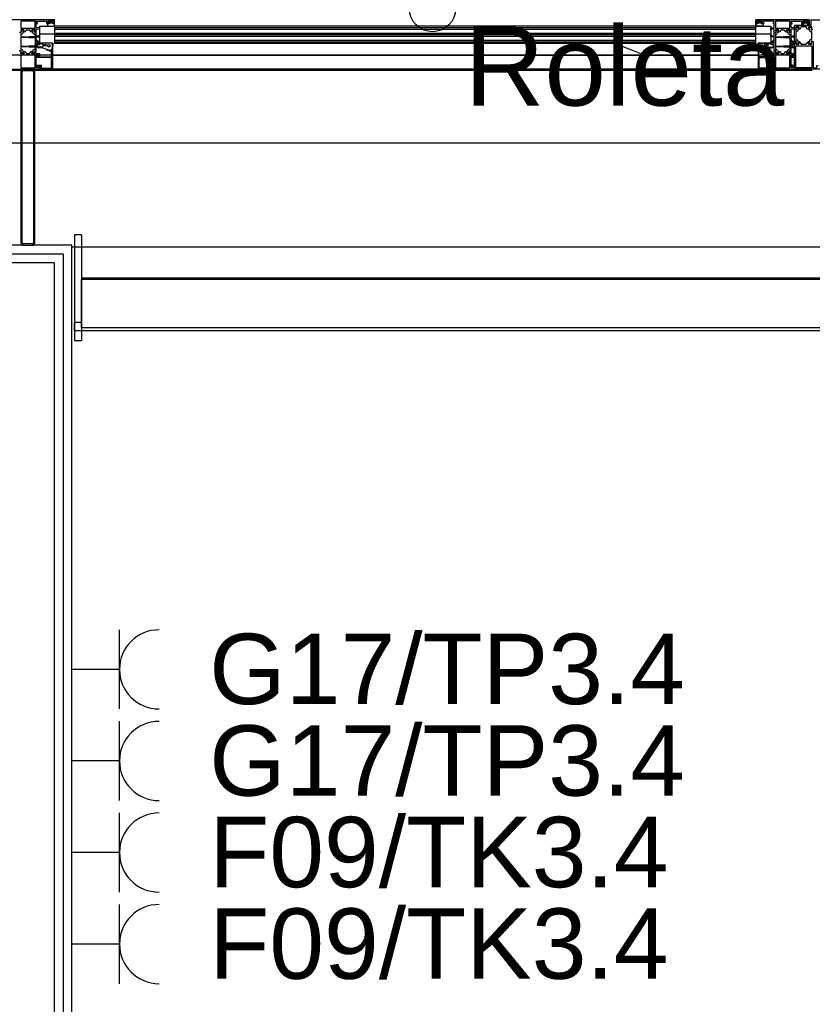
# Model space of a CAD drawing. Header units: millimetres. Extents: x 45983 to 94428, y -13359 to 18562.
# Tile 37 of 57: x 79638 to 80764, y 13532 to 14930. Entities that reach past the tile are written whole.
import ezdxf
from ezdxf.enums import TextEntityAlignment as Align

# ---------------------------------------------------------------- set-up
doc = ezdxf.new("R2010")
doc.units = ezdxf.units.MM
doc.layers.add('Gniazda', color=1, linetype='Continuous')
doc.styles.get("Standard").update_dxf_attribs({"font": 'ARIAL.TTF'})
doc.styles.add('XF-siła-850-05$0$ROMANS', font='ROMANS.SHX')

# ---------------------------------------------------------------- blocks, each defined once
blk = doc.blocks.new('XF-siła-850-05$0$MEP_WYPUST KABLOWY')
blk.add_line((16.61, 24.94, 0), (2.5, 27.32, 0))
blk.add_ellipse((0, 0), major_axis=(3.21, 3.21), ratio=1, start_param=5.497831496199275, end_param=11.78101680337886)
blk.add_open_spline([(2.68, 3.66, 0), (5.64, 6.97, 0.01), (18.18, 13.6, 0), (0.85, 36.11, -0.01), (17.52, 43.63, 0.01), (21.09, 48.87)], degree=3, knots=[0.089127, 0.089127, 0.089127, 0.089127, 0.985087, 2.468947, 3.784731, 3.784731, 3.784731, 3.784731])
at = {"color": 0, "style": 'XF-siła-850-05$0$ROMANS', "flags": 8}
for tag, p in [('ILOŚĆ_ŻYŁ', (22.84, 20.66, -0.02)), ('SYMBOL', (6.3, -11.3, -0.02))]:
    blk.add_attdef(tag, text='', height=18.22, rotation=0.0076, dxfattribs=at).set_placement(p, align=Align.MIDDLE_LEFT)

msp = doc.modelspace()

# ---------------------------------------------------------------- hatches: boundary and pattern name
h = msp.add_hatch()
h.set_pattern_fill('FP_142', color=256, style=0, pattern_type=2)
h.set_pattern_definition([(45, (5e-10, -11145.76), (-251.4472, 251.4472), []), (45, (5e-10, -10764.76), (-251.4472, 251.4472), [])])
h.paths.add_polyline_path([(79656, 14609.4), (79658.8, 14610.6), (79656, 14611.4), (79641.2, 14610.6), (79644, 14609.4)], flags=0)
h.paths.add_polyline_path([(79658.8, 14610.6), (79660, 14613.4), (79657.4, 14612)], flags=0)
h.paths.add_polyline_path([(79641.2, 14610.6), (79642.6, 14612), (79640, 14613.4)], flags=0)
h.paths.add_polyline_path([(79658.8, 14858.3), (79656, 14859.4), (79644, 14859.4), (79641.2, 14858.3), (79644, 14857.4), (79656, 14857.4)], flags=0)
h.paths.add_polyline_path([(79660, 14855.4), (79658.8, 14858.3), (79657.4, 14856.8)], flags=0)
h.paths.add_polyline_path([(79658, 14613.4), (79660, 14613.4), (79660, 14855.4), (79658, 14855.4), (79658, 14768.8)], flags=0)
h.paths.add_polyline_path([(79640, 14855.4), (79642.6, 14856.8), (79641.2, 14858.3)], flags=0)
h.paths.add_polyline_path([(79642, 14613.4), (79642, 14855.4), (79640, 14855.4), (79640, 14613.4)], flags=0)

# ---------------------------------------------------------------- linework, layer by layer
for p, q in [((79687.8, 14929.4), (79612, 14929.4)), ((79639.8, 14927.6), (79639.8, 14917.4)), ((79660.2, 14927.6), (79639.8, 14927.6)), ((79639.8, 14917.4), (79660.2, 14917.4)), ((79660.2, 14917.4), (79660.2, 14927.6)), ((79662, 14927.6), (79678, 14927.6)), ((79662, 14925.4), (79662, 14927.6)), ((79663.5, 14925.4), (79662, 14925.4)), ((79662, 14924.4), (79663.5, 14924.4)), ((79662, 14918.4), (79662, 14924.4)), ((79667, 14918.3), (79662, 14918.4)), ((79662, 14916.9), (79665.8, 14916.9)), ((79662, 14912.1), (79662, 14916.9)), ((79663.5, 14924.4), (79663.5, 14925.4)), ((79665.8, 14916.9), (79665.8, 14915.5)), ((79666.9, 14915.4), (79667, 14918.3)), ((79676.5, 14925.4), (79676.5, 14924.4)), ((79678, 14925.4), (79676.5, 14925.4)), ((79676.5, 14924.4), (79680, 14924.4)), ((79678, 14924.1), (79677.7, 14920.7)), ((79678, 14927.6), (79678, 14925.4)), ((79678, 14920.4), (79679.3, 14920.4)), ((79681.1, 14924.4), (79678.3, 14924.4)), ((79679.3, 14920.4), (79680.1, 14920.5)), ((79679.5, 14927.9), (79686.5, 14927.9)), ((79679.5, 14925.4), (79679.5, 14927.9)), ((79681, 14925.4), (79679.5, 14925.4)), ((79680.1, 14920.5), (79681.7, 14920.5)), ((79681.1, 14927.2), (79680.4, 14926)), ((79680.6, 14925.7), (79681.1, 14925.6)), ((79681.1, 14925.6), (79681.1, 14924.4)), ((79684.5, 14927.4), (79681.6, 14927.4)), ((79681.7, 14920.5), (79682.4, 14920.4)), ((79682.4, 14920.4), (79683.6, 14920.4)), ((79683.6, 14920.4), (79684.3, 14920.5)), ((79684.3, 14920.5), (79685.9, 14920.5)), ((79685.6, 14926), (79684.9, 14927.2)), ((79685, 14925.6), (79685.4, 14925.7)), ((79685, 14924.4), (79685, 14925.6)), ((79686.5, 14925.4), (79685, 14925.4)), ((79687.7, 14924.4), (79685, 14924.4)), ((79685.9, 14920.5), (79686.7, 14920.4)), ((79686, 14924.4), (79688, 14924.4)), ((79686.5, 14927.9), (79686.5, 14925.4)), ((79686.7, 14920.4), (79688, 14920.4)), ((79688, 14924.4), (79688, 14929.2)), ((79688.3, 14920.7), (79688, 14924.1)), ((80683.6, 14920.4), (79688, 14920.4)), ((79688, 14920.4), (79688, 14896.4)), ((79688, 14918.4), (80683.6, 14918.4)), ((79688, 14916.4), (80683.6, 14916.4)), ((80683.4, 14920.7), (80683.6, 14924.1)), ((80683.6, 14924.4), (80683.6, 14929.4)), ((80759.4, 14929.4), (80683.6, 14929.4)), ((80685.6, 14924.4), (80683.6, 14924.4)), ((80683.6, 14896.4), (80683.6, 14920.4)), ((80684.9, 14920.4), (80683.7, 14920.4)), ((80683.9, 14924.4), (80686.7, 14924.4)), ((80685.7, 14920.5), (80684.9, 14920.4)), ((80692.1, 14927.9), (80685.1, 14927.9)), ((80685.1, 14927.9), (80685.1, 14925.4)), ((80685.1, 14925.4), (80686.6, 14925.4)), ((80687.3, 14920.5), (80685.7, 14920.5)), ((80686.1, 14926), (80686.8, 14927.2)), ((80686.7, 14925.6), (80686.2, 14925.7)), ((80686.7, 14924.4), (80686.7, 14925.6)), ((80687.2, 14927.4), (80690.1, 14927.4)), ((80688, 14920.4), (80687.3, 14920.5)), ((80689.3, 14920.4), (80688, 14920.4)), ((80690, 14920.5), (80689.3, 14920.4)), ((80691.6, 14920.5), (80690, 14920.5)), ((80690.5, 14927.2), (80691.2, 14926)), ((80691.1, 14925.7), (80690.6, 14925.6)), ((80690.6, 14925.6), (80690.6, 14924.4)), ((80690.6, 14924.4), (80693.4, 14924.4)), ((80690.7, 14925.4), (80692.1, 14925.4)), ((80692.4, 14920.4), (80691.6, 14920.5)), ((80695.1, 14924.4), (80691.7, 14924.4)), ((80692.1, 14925.4), (80692.1, 14927.9)), ((80693.6, 14920.4), (80692.4, 14920.4)), ((80709.6, 14927.6), (80693.6, 14927.6)), ((80693.6, 14927.6), (80693.6, 14925.4)), ((80693.6, 14925.4), (80695.1, 14925.4)), ((80693.7, 14924.1), (80693.9, 14920.7)), ((80695.1, 14925.4), (80695.1, 14924.4)), ((80704.7, 14918.3), (80709.6, 14918.4)), ((80704.8, 14915.4), (80704.7, 14918.3)), ((80709.6, 14916.9), (80705.9, 14916.9)), ((80705.9, 14916.9), (80705.9, 14915.5)), ((80708.1, 14924.4), (80708.1, 14925.4)), ((80708.1, 14925.4), (80709.6, 14925.4)), ((80709.6, 14924.4), (80708.1, 14924.4)), ((80709.6, 14925.4), (80709.6, 14927.6)), ((80709.6, 14918.4), (80709.6, 14924.4)), ((80709.6, 14912.1), (80709.6, 14916.9)), ((80711.5, 14927.6), (80711.5, 14917.4)), ((80731.9, 14927.6), (80711.5, 14927.6)), ((80711.5, 14917.4), (80731.9, 14917.4)), ((80731.9, 14917.4), (80731.9, 14927.6)), ((80733.7, 14927.6), (80749.7, 14927.6)), ((80733.7, 14925.4), (80733.7, 14927.6)), ((80735.2, 14925.4), (80733.7, 14925.4)), ((80733.7, 14924.4), (80735.2, 14924.4)), ((80733.7, 14918.4), (80733.7, 14924.4)), ((80738.7, 14918.3), (80733.7, 14918.4)), ((80733.7, 14916.9), (80737.5, 14916.9)), ((80733.7, 14912.1), (80733.7, 14916.9)), ((80735.2, 14924.4), (80735.2, 14925.4)), ((80737.5, 14916.9), (80737.5, 14915.5)), ((80738.6, 14915.4), (80738.7, 14918.3)), ((80738.7, 14921.9), (80762.1, 14921.9)), ((80738.7, 14921.4), (80762.2, 14921.4)), ((80744.9, 14916.1), (80744.1, 14916.1)), ((80748.1, 14919.1), (80747.7, 14918)), ((80748.2, 14925.4), (80748.2, 14924.4)), ((80749.7, 14925.4), (80748.2, 14925.4)), ((80748.2, 14924.4), (80751.7, 14924.4)), ((80754.5, 14919.4), (80748.6, 14919.4)), ((80749.7, 14924.1), (80749.5, 14921.9)), ((80749.7, 14927.6), (80749.7, 14925.4)), ((80752.7, 14924.4), (80750, 14924.4)), ((80751.2, 14927.9), (80758.2, 14927.9)), ((80751.2, 14925.4), (80751.2, 14927.9)), ((80752.7, 14925.4), (80751.2, 14925.4)), ((80752.8, 14927.2), (80752.1, 14926)), ((80752.3, 14925.7), (80752.7, 14925.6)), ((80755.9, 14921.4), (80752.4, 14921.4)), ((80752.6, 14927.9), (80756.2, 14927.9)), ((80752.7, 14925.6), (80752.7, 14924.4)), ((80756.1, 14927.4), (80753.2, 14927.4)), ((80755.3, 14918), (80754.9, 14919.1)), ((80757.3, 14926), (80756.6, 14927.2)), ((80756.6, 14925.6), (80757.1, 14925.7)), ((80756.6, 14924.4), (80756.6, 14925.6)), ((80759.4, 14924.4), (80756.6, 14924.4)), ((80758.2, 14925.4), (80756.7, 14925.4)), ((80757.7, 14924.4), (80759.7, 14924.4)), ((80758.9, 14916.1), (80758.1, 14916.1)), ((80758.2, 14927.9), (80758.2, 14925.4)), ((80759.7, 14924.4), (80759.7, 14929.2)), ((80759.9, 14921.9), (80759.7, 14924.1)), ((80762.2, 14921.4), (80762.2, 14929.4)), ((79638.2, 14911.9), (79640.3, 14911.9)), ((79638.5, 14911.3), (79640.1, 14911.3)), ((79639.8, 14908.8), (79639.8, 14905.6)), ((79639.8, 14904), (79639.8, 14892.6)), ((79639.9, 14915.2), (79640.4, 14912.1)), ((79644.3, 14915.4), (79640.1, 14915.4)), ((79640.1, 14915), (79640.6, 14911.8)), ((79640.1, 14905.3), (79648.8, 14905.3)), ((79648.8, 14904.3), (79640.1, 14904.3)), ((79640.9, 14909.3), (79640.3, 14909.3)), ((79640.4, 14915.3), (79641.5, 14915.3)), ((79642.8, 14915.2), (79644.1, 14915.3)), ((79644.4, 14914.9), (79642.8, 14910.7)), ((79643.6, 14912.7), (79644.5, 14915.1)), ((79644.6, 14912.4), (79643.8, 14912.4)), ((79647.7, 14915.1), (79647.4, 14914.4)), ((79648.2, 14915.4), (79651.8, 14915.4)), ((79659.9, 14905.3), (79651.2, 14905.3)), ((79651.2, 14904.3), (79659.9, 14904.3)), ((79652.3, 14915.1), (79652.6, 14914.4)), ((79655.4, 14912.4), (79656.2, 14912.4)), ((79656.4, 14912.7), (79655.5, 14915.1)), ((79655.6, 14914.9), (79657.2, 14910.7)), ((79655.7, 14915.4), (79659.9, 14915.4)), ((79657.2, 14915.2), (79655.9, 14915.3)), ((79659.6, 14915.3), (79658.5, 14915.3)), ((79659.1, 14909.3), (79659.7, 14909.3)), ((79659.9, 14915), (79659.4, 14911.8)), ((79660.1, 14915.2), (79659.6, 14912.1)), ((79659.8, 14911.9), (79661.8, 14911.9)), ((79661.5, 14911.3), (79659.9, 14911.3)), ((79660.2, 14908.8), (79660.2, 14905.6)), ((79660.2, 14904), (79660.2, 14892.6)), ((79662, 14906.6), (79662, 14910.8)), ((79662, 14895.6), (79662, 14905)), ((79665.5, 14906.3), (79662.3, 14906.3)), ((79662.3, 14905.3), (79666.7, 14905.3)), ((79665.8, 14915.5), (79666.9, 14915.4)), ((79665.8, 14907.5), (79665.8, 14906.6)), ((79666.7, 14907.8), (79666.1, 14907.8)), ((79688, 14909.2), (79667, 14909.2)), ((79667, 14905.6), (79667, 14907.5)), ((79688, 14910.4), (80683.6, 14910.4)), ((79688, 14908.4), (80683.6, 14908.4)), ((79688, 14906.4), (80683.6, 14906.4)), ((80704.7, 14909.2), (80683.6, 14909.2)), ((80704.7, 14905.6), (80704.7, 14907.5)), ((80705.9, 14915.5), (80704.8, 14915.4)), ((80705, 14907.8), (80705.6, 14907.8)), ((80709.4, 14905.3), (80705, 14905.3)), ((80705.9, 14907.5), (80705.9, 14906.6)), ((80706.2, 14906.3), (80709.4, 14906.3)), ((80709.7, 14906.6), (80709.7, 14910.8)), ((80709.7, 14895.6), (80709.7, 14905)), ((80709.9, 14911.9), (80711.9, 14911.9)), ((80710.2, 14911.3), (80711.8, 14911.3)), ((80711.5, 14915.2), (80712.1, 14912.1)), ((80711.5, 14908.8), (80711.5, 14905.6)), ((80711.5, 14904), (80711.5, 14892.6)), ((80716, 14915.4), (80711.7, 14915.4)), ((80711.7, 14915), (80712.3, 14911.8)), ((80711.8, 14905.3), (80720.5, 14905.3)), ((80720.5, 14904.3), (80711.8, 14904.3)), ((80712, 14915.3), (80713.2, 14915.3)), ((80712.6, 14909.3), (80712, 14909.3)), ((80714.5, 14915.2), (80715.7, 14915.3)), ((80716, 14914.9), (80714.5, 14910.7)), ((80715.3, 14912.7), (80716.2, 14915.1)), ((80716.3, 14912.4), (80715.5, 14912.4)), ((80719.4, 14915.1), (80719.1, 14914.4)), ((80719.9, 14915.4), (80723.5, 14915.4)), ((80731.6, 14905.3), (80722.9, 14905.3)), ((80722.9, 14904.3), (80731.6, 14904.3)), ((80724, 14915.1), (80724.2, 14914.4)), ((80727, 14912.4), (80727.9, 14912.4)), ((80728, 14912.7), (80727.2, 14915.1)), ((80727.3, 14915.4), (80731.6, 14915.4)), ((80727.3, 14914.9), (80728.9, 14910.7)), ((80728.8, 14915.2), (80727.6, 14915.3)), ((80731.3, 14915.3), (80730.1, 14915.3)), ((80730.7, 14909.3), (80731.4, 14909.3)), ((80731.6, 14915), (80731, 14911.8)), ((80731.8, 14915.2), (80731.2, 14912.1)), ((80731.4, 14911.9), (80733.5, 14911.9)), ((80733.2, 14911.3), (80731.5, 14911.3)), ((80731.9, 14908.8), (80731.9, 14905.6)), ((80731.9, 14904), (80731.9, 14892.6)), ((80733.6, 14895.6), (80733.6, 14905)), ((80733.7, 14906.6), (80733.7, 14910.8)), ((80737.2, 14906.3), (80734, 14906.3)), ((80734, 14905.3), (80738.4, 14905.3)), ((80737.5, 14915.5), (80738.6, 14915.4)), ((80737.5, 14907.5), (80737.5, 14906.6)), ((80738.4, 14907.8), (80737.8, 14907.8)), ((80738.3, 14899.6), (80738.3, 14914.6)), ((80738.8, 14915.1), (80740.3, 14915.1)), ((80740.5, 14915.5), (80738.9, 14915.5)), ((80740.3, 14912.6), (80740.3, 14901.6)), ((80742.4, 14913.1), (80740.8, 14913.1)), ((80760.7, 14913.1), (80762.3, 14913.1)), ((80764.6, 14915.5), (80762.5, 14915.5)), ((80764.3, 14915.1), (80762.8, 14915.1)), ((80762.8, 14912.6), (80762.8, 14901.6)), ((79639.8, 14891), (79639.8, 14887.8)), ((79640.1, 14892.3), (79648.8, 14892.3)), ((79648.8, 14891.3), (79640.1, 14891.3)), ((79659.9, 14892.3), (79651.2, 14892.3)), ((79651.2, 14891.3), (79659.9, 14891.3)), ((79660.2, 14891), (79660.2, 14887.8)), ((79662, 14885.8), (79662, 14894)), ((79665.7, 14895.3), (79662.3, 14895.3)), ((79662.3, 14894.3), (79666.3, 14894.3)), ((79670, 14890.8), (79665.5, 14890.8)), ((79670.8, 14889.8), (79665.5, 14889.8)), ((79666, 14896), (79666, 14895.6)), ((79666.7, 14896.3), (79666.3, 14896.3)), ((79667, 14895), (79667, 14896)), ((79671, 14896.2), (79670.2, 14896.2)), ((79673.5, 14896.4), (79671, 14896.2)), ((79671, 14894.2), (79671, 14891.8)), ((79671.2, 14889.7), (79676.4, 14888)), ((79685.2, 14896.4), (79673.5, 14896.4)), ((79676.4, 14888), (79682.5, 14885.7)), ((79685.5, 14896.1), (79685, 14887.7)), ((79688, 14900.4), (80683.6, 14900.4)), ((79688, 14898.4), (80683.6, 14898.4)), ((79688, 14896.4), (80683.6, 14896.4)), ((80482.8, 14896.4), (80525.9, 14879.2)), ((80686.2, 14896.1), (80686.6, 14887.7)), ((80686.5, 14896.4), (80698.2, 14896.4)), ((80695.3, 14888), (80689.1, 14885.7)), ((80700.5, 14889.7), (80695.3, 14888)), ((80698.2, 14896.4), (80700.7, 14896.2)), ((80700.7, 14896.2), (80701.4, 14896.2)), ((80700.7, 14894.2), (80700.7, 14891.8)), ((80700.8, 14889.8), (80706.2, 14889.8)), ((80701.7, 14890.8), (80706.2, 14890.8)), ((80704.7, 14895), (80704.7, 14896)), ((80705, 14896.3), (80705.4, 14896.3)), ((80709.4, 14894.3), (80705.4, 14894.3)), ((80705.7, 14896), (80705.7, 14895.6)), ((80706, 14895.3), (80709.4, 14895.3)), ((80709.7, 14885.8), (80709.7, 14894)), ((80711.5, 14891), (80711.5, 14887.8)), ((80711.8, 14892.3), (80720.5, 14892.3)), ((80720.5, 14891.3), (80711.8, 14891.3)), ((80731.6, 14892.3), (80722.9, 14892.3)), ((80722.9, 14891.3), (80731.6, 14891.3)), ((80731.9, 14891), (80731.9, 14887.8)), ((80733.7, 14885.8), (80733.7, 14894)), ((80737.4, 14895.3), (80734, 14895.3)), ((80734, 14894.3), (80738, 14894.3)), ((80738.7, 14890.8), (80737.2, 14890.8)), ((80738.7, 14889.8), (80737.2, 14889.8)), ((80737.7, 14896), (80737.7, 14895.6)), ((80738.4, 14896.3), (80738, 14896.3)), ((80740.3, 14899.1), (80738.8, 14899.1)), ((80738.9, 14898.6), (80740.5, 14898.6)), ((80740.8, 14901.1), (80742.4, 14901.1)), ((80744.1, 14898), (80744.9, 14898)), ((80747.7, 14896.1), (80748.1, 14895)), ((80748.6, 14894.7), (80754.5, 14894.7)), ((80755, 14895), (80755.3, 14896.1)), ((80758.2, 14898), (80759, 14898)), ((80762.3, 14901.1), (80760.7, 14901.1)), ((80762.9, 14895.3), (80762.3, 14898.5)), ((80762.8, 14899.1), (80764.3, 14899.1)), ((80738.7, 14879.2), (78561.3, 14879.2)), ((79640.2, 14885), (79638.2, 14885)), ((79640, 14885.3), (79638.5, 14885.3)), ((79639.8, 14879.4), (79639.8, 14861.2)), ((79660.2, 14879.4), (79639.8, 14879.4)), ((79640.4, 14884.7), (79639.9, 14881.7)), ((79640, 14881.7), (79640.5, 14884.7)), ((79640.1, 14881.4), (79644.3, 14881.4)), ((79640.9, 14881.4), (79640.2, 14881.4)), ((79640.3, 14887.3), (79641, 14887.3)), ((79641.5, 14881.4), (79641.1, 14881.4)), ((79642.9, 14886), (79644.5, 14881.7)), ((79644.2, 14881.4), (79642.9, 14881.4)), ((79644.5, 14881.7), (79643.6, 14884.2)), ((79643.8, 14884.4), (79644.6, 14884.4)), ((79647.5, 14882.5), (79647.7, 14881.8)), ((79651.8, 14881.4), (79648.2, 14881.4)), ((79652.5, 14882.5), (79652.3, 14881.8)), ((79656.2, 14884.4), (79655.4, 14884.4)), ((79657.1, 14886), (79655.5, 14881.7)), ((79655.5, 14881.7), (79656.4, 14884.2)), ((79659.9, 14881.4), (79655.7, 14881.4)), ((79655.8, 14881.4), (79657.1, 14881.4)), ((79658.5, 14881.4), (79658.9, 14881.4)), ((79659.7, 14887.3), (79659, 14887.3)), ((79659.1, 14881.4), (79659.8, 14881.4)), ((79660, 14881.7), (79659.5, 14884.7)), ((79659.6, 14884.7), (79660.1, 14881.7)), ((79661.8, 14885), (79659.8, 14885)), ((79660, 14885.3), (79661.5, 14885.3)), ((79660.2, 14861.2), (79660.2, 14879.4)), ((79662, 14881.4), (79662, 14884.7)), ((79667, 14881.4), (79662, 14881.4)), ((79662, 14879.4), (79665, 14879.4)), ((79662, 14870.7), (79662, 14879.4)), ((79662.2, 14876.7), (79664.1, 14878.6)), ((79683.1, 14875.8), (79662.6, 14875.8)), ((79664.6, 14878.3), (79664.6, 14877)), ((79664.6, 14877), (79683.2, 14877)), ((79665, 14879.4), (79665, 14877.4)), ((79665, 14877.4), (79665.5, 14877.4)), ((79665.5, 14877.4), (79667, 14877.8)), ((79667, 14877.8), (79667, 14881.4)), ((79682.5, 14884.4), (79677.4, 14886.3)), ((79677.7, 14887.4), (79682.6, 14885.6)), ((79683.7, 14884.4), (79682.5, 14884.4)), ((79682.6, 14885.6), (79683.5, 14885.6)), ((79683.2, 14887.5), (79683.2, 14886.1)), ((79684.7, 14887.5), (79683.2, 14887.5)), ((79683.2, 14887.4), (79684.5, 14887.4)), ((79683.5, 14885.6), (79683.2, 14887.4)), ((79683.6, 14861.8), (79683.6, 14875.3)), ((79683.7, 14877.5), (79683.7, 14884.4)), ((79685, 14886.9), (79685, 14859.7)), ((79685, 14879.2), (80686.7, 14879.2)), ((80686.7, 14879.2), (80525.9, 14879.2)), ((80686.7, 14886.9), (80686.7, 14859.7)), ((80686.9, 14887.5), (80688.5, 14887.5)), ((80688.5, 14887.4), (80687.2, 14887.4)), ((80688, 14877.5), (80688, 14884.4)), ((80688, 14884.4), (80689.2, 14884.4)), ((80688.1, 14861.8), (80688.1, 14875.3)), ((80688.2, 14885.6), (80688.5, 14887.4)), ((80689, 14885.6), (80688.2, 14885.6)), ((80688.5, 14887.5), (80688.5, 14886.1)), ((80707.1, 14877), (80688.5, 14877)), ((80688.6, 14875.8), (80709.1, 14875.8)), ((80694, 14887.4), (80689, 14885.6)), ((80689.2, 14884.4), (80694.3, 14886.3)), ((80704.7, 14877.8), (80704.7, 14881.4)), ((80704.7, 14881.4), (80709.7, 14881.4)), ((80706.1, 14877.4), (80704.7, 14877.8)), ((80706.7, 14877.4), (80706.1, 14877.4)), ((80709.7, 14879.4), (80706.7, 14879.4)), ((80706.7, 14879.4), (80706.7, 14877.4)), ((80707.1, 14878.3), (80707.1, 14877)), ((80709.4, 14876.7), (80707.6, 14878.6)), ((80709.7, 14881.4), (80709.7, 14884.7)), ((80709.7, 14870.7), (80709.7, 14879.4)), ((80711.9, 14885), (80709.9, 14885)), ((80711.6, 14885.3), (80710.2, 14885.3)), ((80711.5, 14879.4), (80711.5, 14861.2)), ((80731.9, 14879.4), (80711.5, 14879.4)), ((80712.1, 14884.7), (80711.6, 14881.7)), ((80711.7, 14881.7), (80712.2, 14884.7)), ((80711.8, 14881.4), (80716, 14881.4)), ((80712.5, 14881.4), (80711.9, 14881.4)), ((80712, 14887.3), (80712.7, 14887.3)), ((80713.2, 14881.4), (80712.8, 14881.4)), ((80714.6, 14886), (80716.1, 14881.7)), ((80715.9, 14881.4), (80714.6, 14881.4)), ((80716.2, 14881.7), (80715.3, 14884.2)), ((80715.5, 14884.4), (80716.3, 14884.4)), ((80719.1, 14882.5), (80719.4, 14881.8)), ((80723.5, 14881.4), (80719.8, 14881.4)), ((80724.2, 14882.5), (80724, 14881.8)), ((80727.8, 14884.4), (80727, 14884.4)), ((80727.1, 14881.7), (80728, 14884.2)), ((80728.8, 14886), (80727.2, 14881.7)), ((80731.6, 14881.4), (80727.3, 14881.4)), ((80727.5, 14881.4), (80728.8, 14881.4)), ((80730.1, 14881.4), (80730.6, 14881.4)), ((80731.4, 14887.3), (80730.6, 14887.3)), ((80730.8, 14881.4), (80731.4, 14881.4)), ((80731.7, 14881.7), (80731.1, 14884.7)), ((80731.2, 14884.7), (80731.8, 14881.7)), ((80733.5, 14885), (80731.4, 14885)), ((80731.7, 14885.3), (80733.2, 14885.3)), ((80731.9, 14861.2), (80731.9, 14879.4)), ((80733.7, 14881.4), (80733.7, 14884.7)), ((80738.7, 14881.4), (80733.7, 14881.4)), ((80733.7, 14879.4), (80736.7, 14879.4)), ((80733.7, 14870.7), (80733.7, 14879.4)), ((80733.9, 14876.7), (80735.7, 14878.6)), ((80738.7, 14875.8), (80734.3, 14875.8)), ((80736.3, 14878.3), (80736.3, 14877)), ((80736.3, 14877), (80738.7, 14877)), ((80736.7, 14879.4), (80736.7, 14877.4)), ((80736.7, 14877.4), (80737.2, 14877.4)), ((80737.2, 14877.4), (80738.7, 14877.8)), ((79639.8, 14861.2), (79660.2, 14861.2)), ((79661.8, 14870.4), (79662, 14870.7)), ((79662, 14870.2), (79661.8, 14870.4)), ((79662, 14861.4), (79662, 14870.2)), ((79665, 14861.4), (79662, 14861.4)), ((79664.1, 14863.5), (79663, 14864.1)), ((79663.3, 14865), (79668.7, 14865)), ((79664.8, 14863.8), (79664.7, 14863.6)), ((79667.5, 14863.8), (79664.8, 14863.8)), ((79665, 14863.4), (79665, 14861.4)), ((79665.5, 14863.4), (79665, 14863.4)), ((79667, 14863), (79665.5, 14863.4)), ((79667, 14859.4), (79667, 14863)), ((79667.5, 14859.4), (79667.5, 14863.8)), ((79668.7, 14865), (79668.7, 14860.8)), ((79668.7, 14860.8), (79682.6, 14860.8)), ((80703, 14860.8), (80689.1, 14860.8)), ((80708.4, 14865), (80703, 14865)), ((80703, 14865), (80703, 14860.8)), ((80704.2, 14859.4), (80704.2, 14863.8)), ((80704.2, 14863.8), (80706.9, 14863.8)), ((80704.7, 14863), (80706.2, 14863.4)), ((80704.7, 14859.4), (80704.7, 14863)), ((80706.2, 14863.4), (80706.7, 14863.4)), ((80706.7, 14863.4), (80706.7, 14861.4)), ((80706.7, 14861.4), (80709.7, 14861.4)), ((80706.9, 14863.8), (80707, 14863.6)), ((80707.5, 14863.5), (80708.6, 14864.1)), ((80709.9, 14870.4), (80709.7, 14870.7)), ((80709.7, 14870.2), (80709.9, 14870.4)), ((80709.7, 14861.4), (80709.7, 14870.2)), ((80711.5, 14861.2), (80731.9, 14861.2)), ((80733.4, 14870.4), (80733.7, 14870.7)), ((80733.7, 14870.2), (80733.4, 14870.4)), ((80733.7, 14861.4), (80733.7, 14870.2)), ((80736.7, 14861.4), (80733.7, 14861.4)), ((80734.3, 14864.3), (80734.3, 14864.8)), ((80735.8, 14863.5), (80734.7, 14864.1)), ((80735, 14865), (80738.7, 14865)), ((80736.5, 14863.8), (80736.3, 14863.6)), ((80738.7, 14863.8), (80736.5, 14863.8)), ((80736.7, 14863.4), (80736.7, 14861.4)), ((80737.2, 14863.4), (80736.7, 14863.4)), ((80738.7, 14863), (80737.2, 14863.4)), ((79640.8, 14857.4), (78536.2, 14857.4)), ((79633, 14859.4), (79667, 14859.4)), ((79640, 14855.4), (79640, 14613.4)), ((79644, 14857.4), (79642, 14857.4)), ((79642, 14613.4), (79642, 14855.4)), ((79656, 14859.4), (79644, 14859.4)), ((79644, 14857.4), (79656, 14857.4)), ((79658, 14857.4), (79656, 14857.4)), ((79658, 14855.4), (79658, 14613.4)), ((80763.8, 14857.4), (79659.2, 14857.4)), ((79660, 14613.4), (79660, 14855.4)), ((79684.8, 14859.4), (79667.5, 14859.4)), ((80686.7, 14859.4), (79685, 14859.4)), ((80686.9, 14859.4), (80704.2, 14859.4)), ((80704.7, 14859.4), (80738.7, 14859.4)), ((86640, 14754.2), (75653.1, 14754.2)), ((79726.3, 14624.2), (79716.3, 14624.2)), ((79716.3, 14624.2), (79716.3, 14474.2)), ((79726.3, 14624.2), (79726.3, 14474.2)), ((79644, 14609.4), (79587.5, 14609.4)), ((79656, 14611.4), (79644, 14611.4)), ((79644, 14609.4), (79656, 14609.4)), ((79712.5, 14609.4), (79656, 14609.4)), ((79712.5, 10614.2), (79712.5, 14609.4)), ((79700, 14596.9), (79600, 14596.9)), ((79700, 14596.9), (79700, 10601.7)), ((79712.5, 14607.4), (82900, 14607.4)), ((79687.5, 14584.4), (79612.5, 14584.4)), ((79687.5, 14584.4), (79687.5, 10589.2)), ((79726.3, 14563.2), (82886.3, 14563.2)), ((82886.3, 14560.6), (79726.3, 14560.6)), ((79726.3, 14492.6), (79726.3, 14560.6)), ((79716.3, 14488.2), (79716.3, 14500.3)), ((79716.3, 14500.3), (79726.3, 14500.3)), ((79716.3, 14488.2), (82896.3, 14488.2)), ((79726.3, 14492.6), (82886.3, 14492.6)), ((79726.3, 14488.2), (82886.3, 14488.2)), ((79716.3, 14474.2), (79726.3, 14474.2))]:
    msp.add_line(p, q)
at = {"extrusion": (0, 0, -1)}
for p, q in [((79688, 14929.4), (79612, 14929.4)), ((79667, 14896.4), (79667, 14920.4)), ((79667, 14920.4), (79688, 14920.4)), ((79688, 14920.4), (79688, 14929.4)), ((80759.7, 14929.4), (80683.6, 14929.4)), ((80683.6, 14929.4), (80683.6, 14920.4)), ((80683.6, 14920.4), (80704.7, 14920.4)), ((80704.7, 14920.4), (80704.7, 14896.4)), ((80759.7, 14921.9), (80759.7, 14929.4)), ((79685, 14896.4), (79667, 14896.4)), ((79685, 14859.4), (79685, 14896.4)), ((80704.7, 14896.4), (80686.7, 14896.4)), ((80686.7, 14896.4), (80686.7, 14859.4)), ((79615, 14859.4), (79644, 14859.4)), ((79656, 14859.4), (79685, 14859.4)), ((80686.7, 14859.4), (80738.7, 14859.4))]:
    msp.add_line(p, q, dxfattribs=at)
at = {"lineweight": 9}
for p, q in [((80738.7, 14859.4), (80738.7, 14921.4)), ((80762.2, 14929.4), (80827.8, 14929.4)), ((80763.8, 14859.4), (80738.7, 14859.4))]:
    msp.add_line(p, q, dxfattribs=at)
for points in [[(80738.7, 14915.8), (80738.7, 14921.4), (80749, 14921.4), (80749, 14924), (80750.5, 14924), (80750.5, 14921.4), (80757.5, 14921.4), (80757.5, 14924), (80759.3, 14924), (80759.3, 14921.9)], [(80740.2, 14918.8), (80740.7, 14915.7), (80740.2, 14918.8)], [(80744.6, 14919), (80740.4, 14919), (80744.6, 14919)], [(80743.9, 14916.3), (80744.8, 14918.8), (80742.8, 14913.4)], [(80760.2, 14913.4), (80758.2, 14918.8), (80759.1, 14916.3)], [(80758.5, 14919.1), (80762.7, 14919.1), (80758.4, 14919.1)], [(80759.8, 14921.4), (80762.2, 14921.4), (80762.2, 14929.4), (80792.7, 14929.4)], [(80762.9, 14918.8), (80762.3, 14915.7), (80762.9, 14918.8)], [(80734.8, 14865.3), (80738.7, 14865.3), (80738.7, 14898.4)], [(80740.7, 14898.4), (80740.2, 14895.3), (80740.7, 14898.5)], [(80740.4, 14895.1), (80744.6, 14895.1), (80740.4, 14895.1)], [(80742.8, 14900.7), (80744.8, 14895.3), (80743.9, 14897.8)], [(80759.2, 14897.8), (80758.3, 14895.3), (80760.2, 14900.7)], [(80762.6, 14895.1), (80758.5, 14895.1), (80762.9, 14895.1), (80762.3, 14898.6), (80764.8, 14898.6), (80764.8, 14872.6), (80764.6, 14872.4), (80764.8, 14872.1), (80764.8, 14861.2), (80770.3, 14861.2), (80770.3, 14864.4), (80772.3, 14864.4)], [(80780, 14859.4), (80738.7, 14859.4), (80738.7, 14863.8), (80734.8, 14863.8)]]:
    msp.add_lwpolyline(points)
msp.add_lwpolyline([(80763, 14861.2), (80740.5, 14861.2), (80740.5, 14892.7), (80763, 14892.7)], close=True)
for centre, radius in [((79683, 14925.7), 1), ((80688.7, 14925.7), 1), ((80754.7, 14925.7), 1), ((79642.2, 14914.6), 0.526), ((79657.8, 14914.6), 0.526), ((80713.9, 14914.6), 0.526), ((80729.5, 14914.6), 0.526), ((79674.2, 14893.6), 1.5), ((79679.7, 14892.6), 1.75), ((80692, 14892.6), 1.75), ((80697.5, 14893.6), 1.5), ((79642.2, 14882), 0.55), ((79657.8, 14882), 0.55), ((80713.9, 14882), 0.55), ((80729.5, 14882), 0.55)]:
    msp.add_circle(centre, radius)
for centre, radius, start, end in [((79678, 14920.7), 0.3, 176.6981, 270), ((79678.2, 14924.1), 0.227, 70.7321, 184.2379), ((79680, 14925.4), 1, 270, 0), ((79680.6, 14925.9), 0.2, 150, 260.5377), ((79681.6, 14926.9), 0.5, 90, 150), ((79684.5, 14926.9), 0.5, 30, 90), ((79686, 14925.4), 1, 180, 270), ((79685.4, 14925.9), 0.2, 279.4623, 30), ((79687.8, 14924.1), 0.226, 355.5726, 108.7905), ((79687.8, 14929.2), 0.25, 0, 90), ((79688, 14920.7), 0.3, 270, 3.3019), ((80683.7, 14920.7), 0.3, 176.6981, 270), ((80683.9, 14929.2), 0.25, 90, 180), ((80683.9, 14924.1), 0.226, 71.2095, 184.4274), ((80685.6, 14925.4), 1, 270, 0), ((80686.3, 14925.9), 0.2, 150, 260.5377), ((80687.2, 14926.9), 0.5, 90, 150), ((80690.1, 14926.9), 0.5, 30, 90), ((80691.7, 14925.4), 1, 180, 270), ((80691.1, 14925.9), 0.2, 279.4623, 30), ((80693.4, 14924.1), 0.227, 355.7621, 109.2679), ((80693.6, 14920.7), 0.3, 270, 3.3019), ((80740.4, 14918.8), 0.25, 90, 190), ((80740.4, 14918.8), 0.2, 90, 190), ((80744.1, 14916.3), 0.2, 160, 270), ((80744.6, 14918.8), 0.25, 340, 90), ((80744.6, 14918.8), 0.2, 340, 90), ((80744.9, 14919.1), 3, 270, 340.0164), ((80748.6, 14918.9), 0.5, 90, 160.0164), ((80749.9, 14924.1), 0.227, 70.7321, 184.2379), ((80752.7, 14923.1), 1.72, 110.6159, 263.1254), ((80752.4, 14926.6), 1.26, 82.9636, 259.62), ((80751.7, 14925.4), 1, 270, 0), ((80751.8, 14925.1), 0.506, 305.4214, 30.9243), ((80752.3, 14925.9), 0.2, 150, 260.5377), ((80753.2, 14926.9), 0.5, 90, 150), ((80754.5, 14918.9), 0.5, 19.9836, 90), ((80758.1, 14919.1), 3, 199.9836, 270), ((80755.7, 14923.1), 1.72, 276.8746, 65.8966), ((80756.1, 14926.9), 0.5, 30, 90), ((80756.6, 14925.1), 0.506, 150.1064, 243.3514), ((80756, 14926.6), 1.26, 278.1659, 82.9636), ((80757.7, 14925.4), 1, 180, 270), ((80757.1, 14925.9), 0.2, 279.4623, 30), ((80758.4, 14918.9), 0.2, 90, 200.0769), ((80758.5, 14918.8), 0.25, 90, 200), ((80758.9, 14916.3), 0.2, 270, 20.0769), ((80759.8, 14921.9), 0.5, 180, 270), ((80759.4, 14929.2), 0.25, 0, 90), ((80759.5, 14924.1), 0.226, 355.5726, 108.7905), ((80762.6, 14918.8), 0.25, 350, 90), ((80762.7, 14918.9), 0.2, 350, 90), ((79638.5, 14910.8), 0.5, 90, 180), ((79640.3, 14908.8), 0.5, 90, 180), ((79640.1, 14905.6), 0.3, 180, 270), ((79640.1, 14904), 0.3, 90, 180), ((79640.1, 14915.2), 0.2, 90, 190), ((79640.4, 14915), 0.3, 85.5107, 190.4508), ((79640.1, 14911.8), 0.5, 270, 356.8695), ((79640.2, 14912.1), 0.2, 270, 10), ((79640.9, 14911.3), 2, 270, 340), ((79641.5, 14915), 0.2, 317.607, 90), ((79642.2, 14914.6), 0.6, 153.773, 270), ((79642.2, 14914.6), 0.6, 270, 26.227), ((79642.9, 14915), 0.2, 104.9071, 222.393), ((79643.8, 14912.6), 0.2, 159.9963, 270), ((79644.1, 14915), 0.3, 340, 94.5809), ((79644.3, 14915.2), 0.2, 339.9963, 90), ((79644.6, 14915.4), 3, 270, 340.0082), ((79648.2, 14914.9), 0.5, 90, 160.0082), ((79648.8, 14904.8), 0.5, 0, 90), ((79648.8, 14904.8), 0.5, 270, 0), ((79651.2, 14904.8), 0.5, 90, 180), ((79651.2, 14904.8), 0.5, 180, 270), ((79651.8, 14914.9), 0.5, 19.9918, 90), ((79655.4, 14915.4), 3, 199.9918, 270), ((79655.7, 14915.2), 0.2, 90, 200.0037), ((79655.9, 14915), 0.3, 85.4191, 200), ((79656.2, 14912.6), 0.2, 270, 20.0037), ((79657.1, 14915), 0.2, 317.607, 75.0929), ((79657.8, 14914.6), 0.6, 153.773, 270), ((79659.1, 14911.3), 2, 200, 270), ((79657.8, 14914.6), 0.6, 270, 26.227), ((79658.5, 14915), 0.2, 90, 222.393), ((79659.9, 14911.8), 0.5, 183.1305, 270), ((79659.6, 14915), 0.3, 349.5492, 94.4893), ((79659.8, 14912.1), 0.2, 170, 270), ((79659.7, 14908.8), 0.5, 0, 90), ((79659.9, 14915.2), 0.2, 350, 90), ((79659.9, 14905.6), 0.3, 270, 0), ((79659.9, 14904), 0.3, 0, 90), ((79661.5, 14910.8), 0.5, 0, 90), ((79661.8, 14912.1), 0.2, 270, 0), ((79662.3, 14906.6), 0.3, 180, 270), ((79662.3, 14905), 0.357, 93.7183, 170.9925), ((79665.5, 14906.6), 0.3, 270, 0), ((79666.1, 14907.5), 0.3, 90, 180), ((79666.7, 14907.5), 0.3, 0, 90), ((79666.7, 14905.6), 0.3, 270, 0), ((80705, 14907.5), 0.3, 90, 180), ((80705, 14905.6), 0.3, 180, 270), ((80705.6, 14907.5), 0.3, 0, 90), ((80706.2, 14906.6), 0.3, 180, 270), ((80709.4, 14906.6), 0.3, 270, 0), ((80709.3, 14905), 0.357, 9.0075, 86.2817), ((80709.8, 14912.1), 0.2, 180, 270), ((80710.2, 14910.8), 0.5, 90, 180), ((80711.7, 14915.2), 0.2, 90, 190), ((80712, 14908.8), 0.5, 90, 180), ((80711.8, 14905.6), 0.3, 180, 270), ((80711.8, 14904), 0.3, 90, 180), ((80712, 14915), 0.3, 85.5107, 190.4508), ((80711.8, 14911.8), 0.5, 270, 356.8695), ((80711.9, 14912.1), 0.2, 270, 10), ((80712.6, 14911.3), 2, 270, 340), ((80713.2, 14915), 0.2, 317.607, 90), ((80713.9, 14914.6), 0.6, 153.773, 270), ((80713.9, 14914.6), 0.6, 270, 26.227), ((80714.6, 14915), 0.2, 104.9071, 222.393), ((80715.5, 14912.6), 0.2, 159.9963, 270), ((80715.7, 14915), 0.3, 340, 94.5809), ((80716, 14915.2), 0.2, 339.9963, 90), ((80716.3, 14915.4), 3, 270, 340.0082), ((80719.8, 14914.9), 0.5, 90, 160.0082), ((80720.5, 14904.8), 0.5, 0, 90), ((80720.5, 14904.8), 0.5, 270, 0), ((80722.9, 14904.8), 0.5, 90, 180), ((80722.9, 14904.8), 0.5, 180, 270), ((80723.5, 14914.9), 0.5, 19.9918, 90), ((80727, 14915.4), 3, 199.9918, 270), ((80727.3, 14915.2), 0.2, 90, 200.0037), ((80727.6, 14915), 0.3, 85.4191, 200), ((80727.9, 14912.6), 0.2, 270, 20.0037), ((80728.8, 14915), 0.2, 317.607, 75.0929), ((80729.5, 14914.6), 0.6, 153.773, 270), ((80730.7, 14911.3), 2, 200, 270), ((80729.5, 14914.6), 0.6, 270, 26.227), ((80730.1, 14915), 0.2, 90, 222.393), ((80731.5, 14911.8), 0.5, 183.1305, 270), ((80731.4, 14912.1), 0.2, 170, 270), ((80731.3, 14915), 0.3, 349.5492, 94.4893), ((80731.4, 14908.8), 0.5, 0, 90), ((80731.6, 14915.2), 0.2, 350, 90), ((80731.6, 14905.6), 0.3, 270, 0), ((80731.6, 14904), 0.3, 0, 90), ((80733.2, 14910.8), 0.5, 0, 90), ((80733.5, 14912.1), 0.2, 270, 0), ((80734, 14905), 0.357, 93.7183, 170.9925), ((80734, 14906.6), 0.3, 180, 270), ((80737.2, 14906.6), 0.3, 270, 0), ((80737.8, 14907.5), 0.3, 90, 180), ((80738.8, 14914.6), 0.5, 90, 180), ((80738.4, 14907.5), 0.3, 0, 90), ((80738.4, 14905.6), 0.3, 270, 0), ((80738.9, 14915.7), 0.2, 164.8487, 270), ((80740.3, 14915.6), 0.5, 270, 10), ((80740.8, 14912.6), 0.5, 90, 180), ((80740.5, 14915.7), 0.2, 270, 10), ((80742.4, 14913.6), 0.5, 270, 340), ((80760.7, 14913.6), 0.5, 200, 270), ((80762.5, 14915.7), 0.2, 170, 270), ((80762.8, 14915.6), 0.5, 170, 270), ((80762.3, 14912.6), 0.5, 0, 90), ((79640.1, 14892.6), 0.3, 180, 270), ((79640.1, 14891), 0.3, 90, 180), ((79648.8, 14891.8), 0.5, 0, 90), ((79648.8, 14891.8), 0.5, 270, 0), ((79651.2, 14891.8), 0.5, 90, 180), ((79651.2, 14891.8), 0.5, 180, 270), ((79659.9, 14892.6), 0.3, 270, 0), ((79659.9, 14891), 0.3, 0, 90), ((79662.5, 14900.2), 0.5, 35.6139, 222.7816), ((79662.3, 14895.7), 0.357, 189.0075, 266.2817), ((79662.3, 14894), 0.341, 92.8472, 173.093), ((79662.5, 14893.3), 0.5, 0, 180), ((79665.5, 14893.3), 3.5, 180, 270), ((79673.8, 14910.6), 15.9, 222.7816, 256.1831), ((79673.8, 14910.6), 14.9, 223.0215, 255.154), ((79665.5, 14893.3), 2.5, 180, 270), ((79665.7, 14895.6), 0.3, 270, 359.9641), ((79666.3, 14896), 0.3, 90, 180), ((79666.3, 14895), 0.7, 270, 0), ((79666.7, 14896), 0.3, 356.2974, 90), ((79670.2, 14897.2), 1, 255.154, 270), ((79670, 14894.2), 1, 0, 90), ((79670, 14891.8), 1, 270, 0), ((79670.8, 14888.8), 1, 70.8061, 90), ((79685.2, 14896.1), 0.3, 356.6335, 90), ((80686.5, 14896.1), 0.3, 90, 183.3665), ((80700.8, 14888.8), 1, 90, 109.1939), ((80701.7, 14894.2), 1, 90, 180), ((80701.7, 14891.8), 1, 180, 270), ((80701.4, 14897.2), 1, 270, 284.846), ((80697.9, 14910.6), 14.9, 284.846, 316.9785), ((80697.9, 14910.6), 15.9, 283.8169, 317.2184), ((80705, 14896), 0.3, 90, 183.7026), ((80705.4, 14895), 0.7, 180, 270), ((80705.4, 14896), 0.3, 0, 90), ((80706, 14895.6), 0.3, 180.0359, 270), ((80706.2, 14893.3), 2.5, 270, 0), ((80706.2, 14893.3), 3.5, 270, 0), ((80709.2, 14893.3), 0.5, 0, 180), ((80709.2, 14900.2), 0.5, 317.2184, 144.3861), ((80709.3, 14895.7), 0.357, 273.7183, 350.9925), ((80709.3, 14894), 0.341, 6.907, 87.1528), ((80711.8, 14892.6), 0.3, 180, 270), ((80711.8, 14891), 0.3, 90, 180), ((80720.5, 14891.8), 0.5, 0, 90), ((80720.5, 14891.8), 0.5, 270, 0), ((80722.9, 14891.8), 0.5, 90, 180), ((80722.9, 14891.8), 0.5, 180, 270), ((80731.6, 14892.6), 0.3, 270, 0), ((80731.6, 14891), 0.3, 0, 90), ((80734, 14895.7), 0.357, 189.0075, 266.2817), ((80734.2, 14900.2), 0.5, 35.6139, 222.7816), ((80734, 14894), 0.341, 92.8472, 173.093), ((80734.2, 14893.3), 0.5, 0, 180), ((80737.2, 14893.3), 3.5, 180, 270), ((80745.5, 14910.6), 15.9, 222.7816, 244.5322), ((80745.5, 14910.6), 14.9, 223.0215, 239.0878), ((80737.2, 14893.3), 2.5, 180, 270), ((80737.4, 14895.6), 0.3, 270, 359.9641), ((80738, 14896), 0.3, 90, 180), ((80738, 14895), 0.7, 270, 0), ((80738.8, 14899.6), 0.5, 180, 270), ((80738.4, 14896), 0.3, 356.2974, 90), ((80738.9, 14898.4), 0.2, 90, 180), ((80740.4, 14895.3), 0.25, 170, 270), ((80740.4, 14895.3), 0.2, 169.9085, 270), ((80740.8, 14901.6), 0.5, 180, 270), ((80740.3, 14898.6), 0.5, 350, 90), ((80740.5, 14898.4), 0.2, 349.9085, 90), ((80742.4, 14900.6), 0.5, 20, 90), ((80744.1, 14897.8), 0.2, 90, 199.9637), ((80744.6, 14895.3), 0.25, 270, 20), ((80744.6, 14895.3), 0.2, 270, 19.9637), ((80744.9, 14895), 3, 19.9836, 90), ((80748.6, 14895.2), 0.5, 199.9836, 270), ((80754.5, 14895.2), 0.5, 270, 340.0164), ((80758.2, 14895), 3, 90, 160.0164), ((80758.5, 14895.3), 0.25, 160, 270), ((80758.5, 14895.3), 0.2, 159.9963, 270), ((80759, 14897.8), 0.2, 339.9963, 90), ((80760.7, 14900.6), 0.5, 90, 160), ((80762.3, 14901.6), 0.5, 270, 0), ((80762.8, 14898.6), 0.5, 90, 190), ((80762.6, 14895.3), 0.25, 270, 10), ((79638.5, 14885.8), 0.465, 175.6059, 271.8127), ((79640.3, 14887.8), 0.5, 180, 270), ((79640.1, 14881.6), 0.2, 170, 270), ((79639.9, 14884.7), 0.648, 4.1704, 84.0418), ((79640.3, 14881.7), 0.325, 190.4204, 255.7813), ((79640.2, 14884.8), 0.2, 350, 90), ((79641, 14882.1), 0.698, 260.5535, 279.8544), ((79641, 14885.3), 2, 20.0037, 90), ((79641.5, 14881.6), 0.2, 270, 42.393), ((79642.2, 14882), 0.6, 90, 206.227), ((79642.2, 14882), 0.6, 323.1767, 90), ((79642.9, 14881.6), 0.2, 168.3487, 270), ((79643.8, 14884.2), 0.2, 90, 200.0037), ((79644.2, 14881.7), 0.302, 273.6401, 0.4235), ((79644.3, 14881.6), 0.2, 270, 20.0037), ((79644.6, 14881.4), 3, 19.9918, 90), ((79648.2, 14881.9), 0.5, 199.9918, 270), ((79651.8, 14881.9), 0.5, 270, 340.0082), ((79655.4, 14881.4), 3, 90, 160.0082), ((79655.8, 14881.7), 0.302, 179.5765, 266.3599), ((79655.7, 14881.6), 0.2, 159.9963, 270), ((79656.2, 14884.2), 0.2, 339.9963, 90), ((79659, 14885.3), 2, 90, 159.9963), ((79657.1, 14881.6), 0.2, 270, 11.6513), ((79657.8, 14882), 0.6, 90, 216.8233), ((79657.8, 14882), 0.6, 333.773, 90), ((79658.5, 14881.6), 0.2, 137.607, 270), ((79659, 14882.1), 0.698, 260.1456, 279.4465), ((79660.1, 14884.7), 0.648, 95.9582, 175.8296), ((79659.8, 14884.8), 0.2, 90, 190), ((79659.7, 14887.8), 0.5, 270, 0), ((79659.7, 14881.7), 0.325, 284.2187, 349.5796), ((79659.9, 14881.6), 0.2, 270, 10), ((79661.5, 14885.8), 0.465, 268.1873, 4.3941), ((79661.8, 14884.8), 0.2, 347.8977, 90), ((79662.6, 14876.3), 0.493, 134.7072, 270.7723), ((79664.3, 14878.3), 0.307, 1.2629, 134.5157), ((79677.6, 14886.8), 0.6, 85.0593, 250), ((79682.7, 14886.2), 0.485, 253.7583, 352.1056), ((79683.1, 14875.3), 0.5, 0, 90), ((79683.2, 14877.5), 0.5, 270, 0), ((79684.5, 14886.9), 0.5, 0, 90), ((79684.8, 14887.7), 0.267, 262.7182, 347.4306), ((80686.9, 14887.7), 0.267, 192.5694, 277.2818), ((80687.2, 14886.9), 0.5, 90, 180), ((80688.5, 14877.5), 0.5, 180, 270), ((80688.6, 14875.3), 0.5, 90, 180), ((80689, 14886.2), 0.485, 187.8944, 286.2417), ((80694.1, 14886.8), 0.6, 290, 94.9407), ((80707.4, 14878.3), 0.307, 45.4843, 178.7371), ((80709.1, 14876.3), 0.493, 269.2277, 45.2928), ((80710.1, 14885.8), 0.465, 175.6059, 271.8127), ((80709.9, 14884.8), 0.2, 90, 192.1023), ((80712, 14887.8), 0.5, 180, 270), ((80711.6, 14884.7), 0.648, 4.1704, 84.0418), ((80711.8, 14881.6), 0.2, 170, 270), ((80712, 14881.7), 0.325, 190.4204, 255.7813), ((80711.9, 14884.8), 0.2, 350, 90), ((80712.7, 14882.1), 0.698, 260.5535, 279.8544), ((80712.7, 14885.3), 2, 20.0037, 90), ((80713.2, 14881.6), 0.2, 270, 42.393), ((80713.9, 14882), 0.6, 90, 206.227), ((80713.9, 14882), 0.6, 323.1767, 90), ((80714.6, 14881.6), 0.2, 168.3487, 270), ((80715.5, 14884.2), 0.2, 90, 200.0037), ((80715.8, 14881.7), 0.302, 273.6401, 0.4235), ((80716, 14881.6), 0.2, 270, 20.0037), ((80716.3, 14881.4), 3, 19.9918, 90), ((80719.8, 14881.9), 0.5, 199.9918, 270), ((80723.5, 14881.9), 0.5, 270, 340.0082), ((80727, 14881.4), 3, 90, 160.0082), ((80727.3, 14881.6), 0.2, 159.9963, 270), ((80727.5, 14881.7), 0.302, 179.5765, 266.3599), ((80727.8, 14884.2), 0.2, 339.9963, 90), ((80730.6, 14885.3), 2, 90, 159.9963), ((80728.8, 14881.6), 0.2, 270, 11.6513), ((80729.5, 14882), 0.6, 90, 216.8233), ((80729.5, 14882), 0.6, 333.773, 90), ((80730.1, 14881.6), 0.2, 137.607, 270), ((80730.7, 14882.1), 0.698, 260.1456, 279.4465), ((80731.8, 14884.7), 0.648, 95.9582, 175.8296), ((80731.4, 14884.8), 0.2, 90, 190), ((80731.4, 14887.8), 0.5, 270, 0), ((80731.4, 14881.7), 0.325, 284.2187, 349.5796), ((80731.6, 14881.6), 0.2, 270, 10), ((80733.2, 14885.8), 0.465, 268.1873, 4.3941), ((80733.5, 14884.8), 0.2, 347.8977, 90), ((80734.3, 14876.3), 0.493, 134.7072, 270.7723), ((80736, 14878.3), 0.307, 1.2629, 134.5157), ((79663.3, 14864.5), 0.5, 90, 240), ((79664.3, 14863.8), 0.4, 240, 330), ((79682.6, 14861.8), 1, 270, 0), ((80689.1, 14861.8), 1, 180, 270), ((80707.3, 14863.8), 0.4, 210, 300), ((80708.4, 14864.5), 0.5, 300, 90), ((80734.8, 14864.8), 0.5, 90, 180), ((80734.8, 14864.3), 0.5, 180, 270), ((80735, 14864.5), 0.5, 90, 240), ((80736, 14863.8), 0.4, 240, 330), ((79644, 14855.4), 4, 90, 180), ((79644, 14855.4), 2, 90, 180), ((79656, 14855.4), 4, 0, 90), ((79656, 14855.4), 2, 0, 90), ((79684.8, 14859.7), 0.25, 270, 0), ((80686.9, 14859.7), 0.25, 180, 270), ((79644, 14613.4), 4, 180, 270), ((79644, 14613.4), 2, 180, 270), ((79656, 14613.4), 2, 270, 0), ((79656, 14613.4), 4, 270, 0)]:
    msp.add_arc(centre, radius, start, end)
at = {"layer": 'Gniazda', "lineweight": 30}
for p, q in [((79780, 13951), (79780, 14063.5)), ((79780, 14007.2), (79712.5, 14007.2)), ((79780, 13821), (79780, 13933.5)), ((79780, 13877.2), (79712.5, 13877.2)), ((79780, 13691), (79780, 13803.5)), ((79780, 13747.2), (79712.5, 13747.2)), ((79780, 13561), (79780, 13673.5)), ((79780, 13617.2), (79712.5, 13617.2))]:
    msp.add_line(p, q, dxfattribs=at)
for centre in [(79836.3, 14007.2), (79836.3, 13877.2), (79836.3, 13747.2), (79836.3, 13617.2)]:
    msp.add_arc(centre, 56.2, 90, 270, dxfattribs=at)

# ---------------------------------------------------------------- block references
at = {"layer": 'Gniazda'}
ref = msp.add_blockref('XF-siła-850-05$0$MEP_WYPUST KABLOWY', (80224.5, 14945.3), dxfattribs=dict(at, xscale=7.200000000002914, yscale=7.199999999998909, zscale=7.199999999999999, rotation=0.00254120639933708))
ref.add_attrib('SYMBOL', 'Roleta', dxfattribs={"layer": '0', "color": 0, "height": 112.5, "flags": 8}).set_placement((80269.9, 14863.9, -0.2), align=Align.MIDDLE_LEFT)
ref.add_attrib('ILOŚĆ_ŻYŁ', '3', dxfattribs={"layer": '0', "color": 0, "height": 112.5, "flags": 8}).set_placement((80388.9, 15094.1, -0.2), align=Align.MIDDLE_LEFT)

# ---------------------------------------------------------------- texts
at = {"layer": 'Gniazda', "char_height": 100, "width": 6342.147, "attachment_point": 4}
for s, insert in [('G17/TP3.4', (79907.5, 14007.2)), ('G17/TP3.4', (79907.5, 13877.2)), ('F09/TK3.4', (79907.5, 13747.2)), ('F09/TK3.4', (79907.5, 13617.2))]:
    msp.add_mtext(s, dxfattribs=dict(at, insert=insert))

doc.saveas('drawing.dxf')
